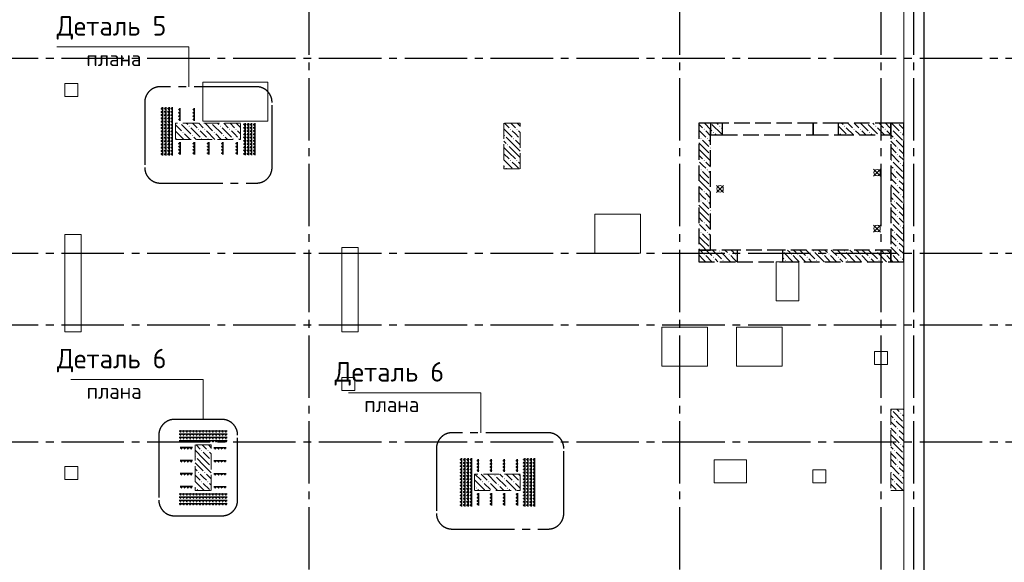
# Model space of a CAD drawing. Header units: millimetres. Extents: x 0 to 50400, y 0 to 35640.
# Tile 6 of 8: x 20068 to 35212, y 17507 to 25856. Entities that reach past the tile are written whole.
import ezdxf

# ---------------------------------------------------------------- set-up
doc = ezdxf.new("R2010")
doc.units = ezdxf.units.MM
doc.linetypes.add('______2', pattern=[324, 240, -84])
doc.linetypes.add('______5', pattern=[1320, 960, -120, 120, -120])
for name, color, linetype, lineweight in [('Standard', 7, 'Continuous', 25), ('ЖБ Перекрытие верхний уровень', 7, 'Continuous', 35), ('ЖБ Пилон', 7, 'Continuous', 35), ('ЖБ Стена верхний уровень', 7, 'Continuous', 35), ('Общий01', 7, 'Continuous', 13), ('Размерная линия_ общее', 7, 'Continuous', 13)]:
    doc.layers.add(name, color=color, linetype=linetype, lineweight=lineweight)
doc.layers.add('Вспомогательная арматура', color=7, linetype='Continuous', lineweight=18, true_color=0x656565)
doc.layers.add('Поперечная арматура', color=7, linetype='Continuous', lineweight=18, true_color=0x5a2814)
doc.layers.add('Оси', color=7, linetype='______5', true_color=0x656565)
doc.styles.add('ISOCPEUR', font='txt')

msp = doc.modelspace()

# ---------------------------------------------------------------- hatches: boundary and pattern name
at = {"layer": 'ЖБ Пилон', "linetype": 'Continuous', "lineweight": 18, "transparency": 33554687}
for points in [[(22536, 24262), (22532, 24257), (22527, 24262)], [(23016, 24262), (23012, 24257), (23007, 24262)], [(22572, 24121), (22580, 24129), (22587, 24121), (22580, 24113)], [(22668, 24217), (22676, 24225), (22683, 24217), (22676, 24210)], [(22716, 24073), (22724, 24081), (22731, 24073), (22724, 24065)], [(22812, 24169), (22820, 24177), (22827, 24169), (22820, 24161)], [(22908, 24169), (22916, 24177), (22923, 24169), (22916, 24161)], [(23052, 24121), (23060, 24129), (23067, 24121), (23060, 24113)], [(23148, 24217), (23156, 24225), (23163, 24217), (23156, 24210)], [(23196, 24073), (23204, 24081), (23211, 24073), (23204, 24065)], [(23292, 24169), (23300, 24177), (23307, 24169), (23300, 24161)], [(23388, 24169), (23396, 24177), (23403, 24169), (23396, 24161)], [(27516, 24073), (27524, 24081), (27531, 24073), (27524, 24065)], [(27612, 24169), (27620, 24177), (27627, 24169), (27620, 24161)], [(27708, 24169), (27716, 24177), (27723, 24169), (27716, 24161)], [(22476, 24025), (22484, 24033), (22491, 24025), (22484, 24017)], [(22860, 24025), (22868, 24033), (22875, 24025), (22868, 24017)], [(22956, 24025), (22964, 24033), (22971, 24025), (22964, 24017)], [(23340, 24025), (23348, 24033), (23355, 24025), (23348, 24017)], [(23436, 24025), (23444, 24033), (23451, 24025), (23444, 24017)], [(27564, 23929), (27572, 23937), (27579, 23929), (27572, 23921)], [(27660, 24025), (27668, 24033), (27675, 24025), (27668, 24017)], [(27756, 24025), (27764, 24033), (27765, 24032), (27765, 24019), (27764, 24017)], [(27612, 23689), (27620, 23697), (27627, 23689), (27620, 23681)], [(27708, 23689), (27716, 23697), (27723, 23689), (27716, 23681)], [(27516, 23593), (27524, 23601), (27531, 23593), (27524, 23585)], [(33468, 19849), (33476, 19857), (33483, 19849), (33476, 19841)], [(33468, 19849), (33476, 19857), (33483, 19849), (33476, 19841)], [(33516, 19705), (33524, 19713), (33531, 19705), (33524, 19697)], [(33516, 19705), (33524, 19713), (33531, 19705), (33524, 19697)], [(33612, 19801), (33620, 19809), (33627, 19801), (33620, 19793)], [(33612, 19801), (33620, 19809), (33627, 19801), (33620, 19793)], [(33564, 19561), (33572, 19569), (33579, 19561), (33572, 19553)], [(33564, 19561), (33572, 19569), (33579, 19561), (33572, 19553)], [(33660, 19657), (33665, 19662), (33665, 19652)], [(33660, 19657), (33665, 19662), (33665, 19652)], [(33564, 19465), (33572, 19473), (33579, 19465), (33572, 19457)], [(33564, 19465), (33572, 19473), (33579, 19465), (33572, 19457)], [(22860, 19225), (22868, 19233), (22875, 19225), (22868, 19217)], [(22956, 19225), (22964, 19233), (22971, 19225), (22964, 19217)], [(33468, 19369), (33476, 19377), (33483, 19369), (33476, 19361)], [(33468, 19369), (33476, 19377), (33483, 19369), (33476, 19361)], [(33516, 19225), (33524, 19233), (33531, 19225), (33524, 19217)], [(33516, 19225), (33524, 19233), (33531, 19225), (33524, 19217)], [(33612, 19321), (33620, 19329), (33627, 19321), (33620, 19313)], [(33612, 19321), (33620, 19329), (33627, 19321), (33620, 19313)], [(22765, 19131), (22772, 19137), (22779, 19129), (22772, 19121), (22765, 19128)], [(23004, 19081), (23012, 19089), (23015, 19086), (23015, 19077), (23012, 19073)], [(33564, 19081), (33572, 19089), (33579, 19081), (33572, 19073)], [(33564, 19081), (33572, 19089), (33579, 19081), (33572, 19073)], [(33660, 19177), (33665, 19182), (33665, 19172)], [(33660, 19177), (33665, 19182), (33665, 19172)], [(23004, 18985), (23012, 18993), (23015, 18990), (23015, 18981), (23012, 18977)], [(33564, 18985), (33572, 18993), (33579, 18985), (33572, 18977)], [(33564, 18985), (33572, 18993), (33579, 18985), (33572, 18977)], [(22812, 18889), (22820, 18897), (22827, 18889), (22820, 18881)], [(22908, 18889), (22916, 18897), (22923, 18889), (22916, 18881)], [(27372, 18841), (27380, 18849), (27387, 18841), (27380, 18833)], [(27516, 18793), (27524, 18801), (27531, 18793), (27524, 18785)], [(33468, 18889), (33476, 18897), (33483, 18889), (33476, 18881)], [(33468, 18889), (33476, 18897), (33483, 18889), (33476, 18881)], [(33612, 18841), (33620, 18849), (33627, 18841), (33620, 18833)], [(33612, 18841), (33620, 18849), (33627, 18841), (33620, 18833)], [(22765, 18651), (22772, 18657), (22779, 18649), (22772, 18641), (22765, 18648)], [(22860, 18745), (22868, 18753), (22875, 18745), (22868, 18737)], [(22956, 18745), (22964, 18753), (22971, 18745), (22964, 18737)], [(27084, 18649), (27092, 18657), (27099, 18649), (27092, 18641)], [(27180, 18745), (27188, 18753), (27195, 18745), (27188, 18737)], [(27276, 18745), (27284, 18753), (27291, 18745), (27284, 18737)], [(27420, 18697), (27428, 18705), (27435, 18697), (27428, 18689)], [(27564, 18649), (27572, 18657), (27579, 18649), (27572, 18641)], [(27660, 18745), (27668, 18753), (27675, 18745), (27668, 18737)], [(27756, 18745), (27764, 18753), (27765, 18752), (27765, 18739), (27764, 18737)], [(33516, 18745), (33524, 18753), (33531, 18745), (33524, 18737)], [(33516, 18745), (33524, 18753), (33531, 18745), (33524, 18737)], [(33660, 18697), (33665, 18702), (33665, 18692)], [(33660, 18697), (33665, 18702), (33665, 18692)]]:
    msp.add_hatch(color=7, dxfattribs=at).paths.add_polyline_path(points, flags=16)
at = {"layer": 'ЖБ Стена верхний уровень', "linetype": 'Continuous', "lineweight": 18, "transparency": 33554687}
for points in [[(30695, 24261), (30692, 24257), (30687, 24262), (30695, 24262)], [(30696, 24262), (30695, 24261), (30695, 24262)], [(33096, 24262), (33092, 24257), (33087, 24262)], [(33576, 24262), (33572, 24257), (33567, 24262)], [(30588, 24169), (30596, 24177), (30603, 24169), (30596, 24161)], [(30732, 24121), (30740, 24129), (30747, 24121), (30740, 24113)], [(30828, 24217), (30836, 24225), (30843, 24217), (30836, 24210)], [(32660, 24129), (32667, 24121), (32660, 24114)], [(32748, 24217), (32756, 24225), (32763, 24217), (32756, 24210)], [(32892, 24169), (32900, 24177), (32907, 24169), (32900, 24161)], [(32988, 24169), (32996, 24177), (33003, 24169), (32996, 24161)], [(33132, 24121), (33140, 24129), (33147, 24121), (33140, 24113)], [(33228, 24217), (33236, 24225), (33243, 24217), (33236, 24210)], [(33372, 24169), (33380, 24177), (33387, 24169), (33380, 24161)], [(33468, 24169), (33476, 24177), (33483, 24169), (33476, 24161)], [(33612, 24121), (33620, 24129), (33627, 24121), (33620, 24113)], [(30540, 24025), (30548, 24033), (30555, 24025), (30548, 24017)], [(30636, 24025), (30644, 24033), (30651, 24025), (30644, 24017)], [(33516, 24025), (33524, 24033), (33531, 24025), (33524, 24017)], [(33660, 23977), (33665, 23983), (33665, 23972)], [(30684, 23881), (30692, 23889), (30695, 23886), (30695, 23877), (30692, 23873)], [(30684, 23785), (30692, 23793), (30695, 23790), (30695, 23781), (30692, 23777)], [(33564, 23881), (33572, 23889), (33579, 23881), (33572, 23873)], [(33564, 23785), (33572, 23793), (33579, 23785), (33572, 23777)], [(30588, 23689), (30596, 23697), (30603, 23689), (30596, 23681)], [(33468, 23689), (33476, 23697), (33483, 23689), (33476, 23681)], [(33612, 23641), (33620, 23649), (33627, 23641), (33620, 23633)], [(30540, 23545), (30548, 23553), (30555, 23545), (30548, 23537)], [(30636, 23545), (30644, 23553), (30651, 23545), (30644, 23537)], [(33516, 23545), (33524, 23553), (33531, 23545), (33524, 23537)], [(33660, 23497), (33665, 23503), (33665, 23492)], [(30684, 23401), (30692, 23409), (30695, 23406), (30695, 23397), (30692, 23393)], [(33564, 23401), (33572, 23409), (33579, 23401), (33572, 23393)], [(30588, 23209), (30596, 23217), (30603, 23209), (30596, 23201)], [(30684, 23305), (30692, 23313), (30695, 23310), (30695, 23301), (30692, 23297)], [(33468, 23209), (33476, 23217), (33483, 23209), (33476, 23201)], [(33564, 23305), (33572, 23313), (33579, 23305), (33572, 23297)], [(30540, 23065), (30548, 23073), (30555, 23065), (30548, 23057)], [(30636, 23065), (30644, 23073), (30651, 23065), (30644, 23057)], [(33516, 23065), (33524, 23073), (33531, 23065), (33524, 23057)], [(33612, 23161), (33620, 23169), (33627, 23161), (33620, 23153)], [(33660, 23017), (33665, 23023), (33665, 23012)], [(30684, 22921), (30692, 22929), (30695, 22926), (30695, 22917), (30692, 22913)], [(33564, 22921), (33572, 22929), (33579, 22921), (33572, 22913)], [(30588, 22729), (30596, 22737), (30603, 22729), (30596, 22721)], [(30684, 22825), (30692, 22833), (30695, 22830), (30695, 22821), (30692, 22817)], [(33468, 22729), (33476, 22737), (33483, 22729), (33476, 22721)], [(33564, 22825), (33572, 22833), (33579, 22825), (33572, 22817)], [(30540, 22585), (30548, 22593), (30555, 22585), (30548, 22577)], [(30636, 22585), (30644, 22593), (30651, 22585), (30644, 22577)], [(33516, 22585), (33524, 22593), (33531, 22585), (33524, 22577)], [(33612, 22681), (33620, 22689), (33627, 22681), (33620, 22673)], [(30684, 22441), (30692, 22449), (30695, 22446), (30695, 22437), (30692, 22433)], [(33564, 22441), (33572, 22449), (33579, 22441), (33572, 22433)], [(33660, 22537), (33665, 22543), (33665, 22532)], [(30684, 22345), (30692, 22353), (30695, 22350), (30695, 22341), (30692, 22337)], [(30828, 22297), (30836, 22305), (30843, 22297), (30836, 22289)], [(32268, 22297), (32276, 22305), (32283, 22297), (32276, 22289)], [(32748, 22297), (32756, 22305), (32763, 22297), (32756, 22289)], [(33228, 22297), (33236, 22305), (33243, 22297), (33236, 22289)], [(33564, 22345), (33572, 22353), (33579, 22345), (33572, 22337)], [(30588, 22249), (30596, 22257), (30603, 22249), (30596, 22241)], [(30732, 22201), (30740, 22209), (30747, 22201), (30740, 22193)], [(30876, 22153), (30884, 22161), (30891, 22153), (30884, 22145)], [(30972, 22249), (30980, 22257), (30987, 22249), (30980, 22241)], [(31068, 22249), (31076, 22257), (31083, 22249), (31076, 22241)], [(31836, 22153), (31844, 22161), (31851, 22153), (31844, 22145)], [(31932, 22249), (31940, 22257), (31947, 22249), (31940, 22241)], [(32028, 22249), (32036, 22257), (32043, 22249), (32036, 22241)], [(32172, 22201), (32180, 22209), (32187, 22201), (32180, 22193)], [(32316, 22153), (32324, 22161), (32331, 22153), (32324, 22145)], [(32412, 22249), (32420, 22257), (32427, 22249), (32420, 22241)], [(32508, 22249), (32516, 22257), (32523, 22249), (32516, 22241)], [(32652, 22201), (32660, 22209), (32667, 22201), (32660, 22193)], [(32796, 22153), (32804, 22161), (32811, 22153), (32804, 22145)], [(32892, 22249), (32900, 22257), (32907, 22249), (32900, 22241)], [(32988, 22249), (32996, 22257), (33003, 22249), (32996, 22241)], [(33132, 22201), (33140, 22209), (33147, 22201), (33140, 22193)], [(33276, 22153), (33284, 22161), (33291, 22153), (33284, 22145)], [(33372, 22249), (33380, 22257), (33387, 22249), (33380, 22241)], [(33468, 22249), (33476, 22257), (33483, 22249), (33476, 22241)], [(33612, 22201), (33620, 22209), (33627, 22201), (33620, 22193)]]:
    msp.add_hatch(color=7, dxfattribs=at).paths.add_polyline_path(points, flags=16)

# ---------------------------------------------------------------- linework, layer by layer
at = {"layer": 'Standard', "color": 7, "linetype": '______5', "lineweight": -3, "transparency": 33554687}
for p, q in [((23710, 24824), (22231, 24824)), ((21991, 24584), (21991, 23582)), ((23950, 23582), (23950, 24584)), ((22231, 23342), (23710, 23342)), ((23180, 19705), (22448, 19705)), ((22208, 19465), (22208, 18463)), ((23420, 18463), (23420, 19465)), ((28197, 19500), (26718, 19500)), ((26478, 19260), (26478, 18259)), ((28437, 18259), (28437, 19260)), ((22448, 18223), (23180, 18223)), ((26718, 18019), (28197, 18019))]:
    msp.add_line(p, q, dxfattribs=at)
at = {"layer": 'Standard', "color": 254, "linetype": 'Continuous', "lineweight": -3, "true_color": 0xc4c4ff, "transparency": 33554687}
msp.add_lwpolyline([(8731, 10041), (33981, 10041), (33981, 32977), (8731, 32977), (8731, 10041)], dxfattribs=at)
at = {"layer": 'Standard', "color": 7, "linetype": '______5', "lineweight": -3, "transparency": 33554687}
for centre, start, end in [((22231, 24584), 90, 180), ((23710, 24584), 0, 90), ((22231, 23582), 180, 270), ((23710, 23582), 270, 0), ((22448, 19465), 90, 180), ((23180, 19465), 0, 90), ((26718, 19260), 90, 180), ((28197, 19260), 0, 90), ((22448, 18463), 180, 270), ((23180, 18463), 270, 0), ((26718, 18259), 180, 270), ((28197, 18259), 270, 0)]:
    msp.add_arc(centre, 240, start, end, dxfattribs=at)
at = {"layer": 'Вспомогательная арматура', "color": 7, "linetype": 'Continuous', "lineweight": 25, "transparency": 33554687}
for p, q in [((22265, 24508), (22265, 23766)), ((22265, 24508), (22265, 23766)), ((22315, 24508), (22315, 23766)), ((22315, 24508), (22315, 23766)), ((22365, 24508), (22365, 23766)), ((22365, 24508), (22365, 23766)), ((22415, 24508), (22415, 23766)), ((22415, 24508), (22415, 23766)), ((22535, 24301), (22535, 24493)), ((22535, 24301), (22535, 24493)), ((22755, 24301), (22755, 24493)), ((22755, 24301), (22755, 24493)), ((23535, 24263), (23535, 23771)), ((23535, 24263), (23535, 23771)), ((23585, 24263), (23585, 23771)), ((23585, 24263), (23585, 23771)), ((23635, 24263), (23635, 23771)), ((23635, 24263), (23635, 23771)), ((23685, 24263), (23685, 23771)), ((23685, 24263), (23685, 23771)), ((22535, 23973), (22535, 23781)), ((22535, 23973), (22535, 23781)), ((22755, 23973), (22755, 23781)), ((22755, 23973), (22755, 23781)), ((22975, 23973), (22975, 23781)), ((22975, 23973), (22975, 23781)), ((23195, 23973), (23195, 23781)), ((23195, 23973), (23195, 23781)), ((23415, 23973), (23415, 23781)), ((23415, 23973), (23415, 23781)), ((22519, 19532), (23261, 19532)), ((22519, 19532), (23261, 19532)), ((22519, 19482), (23261, 19482)), ((22519, 19482), (23261, 19482)), ((22519, 19432), (23261, 19432)), ((22519, 19432), (23261, 19432)), ((22519, 19382), (23261, 19382)), ((22519, 19382), (23261, 19382)), ((22726, 19272), (22534, 19272)), ((22726, 19272), (22534, 19272)), ((23054, 19272), (23246, 19272)), ((23054, 19272), (23246, 19272)), ((26865, 19108), (26865, 18366)), ((26865, 19108), (26865, 18366)), ((26915, 19108), (26915, 18366)), ((26915, 19108), (26915, 18366)), ((26965, 19108), (26965, 18366)), ((26965, 19108), (26965, 18366)), ((27015, 19108), (27015, 18366)), ((27015, 19108), (27015, 18366)), ((27125, 18901), (27125, 19093)), ((27125, 18901), (27125, 19093)), ((27325, 18901), (27325, 19093)), ((27325, 18901), (27325, 19093)), ((27525, 18901), (27525, 19093)), ((27525, 18901), (27525, 19093)), ((27725, 18901), (27725, 19093)), ((27725, 18901), (27725, 19093)), ((27835, 19108), (27835, 18366)), ((27835, 19108), (27835, 18366)), ((27885, 19108), (27885, 18366)), ((27885, 19108), (27885, 18366)), ((27935, 19108), (27935, 18366)), ((27935, 19108), (27935, 18366)), ((27985, 19108), (27985, 18366)), ((27985, 19108), (27985, 18366)), ((22726, 19072), (22534, 19072)), ((22726, 19072), (22534, 19072)), ((23054, 19072), (23246, 19072)), ((23054, 19072), (23246, 19072)), ((22726, 18872), (22534, 18872)), ((22726, 18872), (22534, 18872)), ((23054, 18872), (23246, 18872)), ((23054, 18872), (23246, 18872)), ((22726, 18672), (22534, 18672)), ((22726, 18672), (22534, 18672)), ((23054, 18672), (23246, 18672)), ((23054, 18672), (23246, 18672)), ((22519, 18562), (23261, 18562)), ((22519, 18562), (23261, 18562)), ((22519, 18512), (23261, 18512)), ((22519, 18512), (23261, 18512)), ((27125, 18573), (27125, 18381)), ((27125, 18573), (27125, 18381)), ((27325, 18573), (27325, 18381)), ((27325, 18573), (27325, 18381)), ((27525, 18573), (27525, 18381)), ((27525, 18573), (27525, 18381)), ((27725, 18573), (27725, 18381)), ((27725, 18573), (27725, 18381)), ((22519, 18462), (23261, 18462)), ((22519, 18462), (23261, 18462)), ((22519, 18412), (23261, 18412)), ((22519, 18412), (23261, 18412))]:
    msp.add_line(p, q, dxfattribs=at)
at = {"layer": 'ЖБ Перекрытие верхний уровень', "color": 7, "linetype": 'Continuous', "lineweight": 18, "transparency": 33554687}
for p, q in [((33665, 22312), (33665, 32612)), ((20964, 24872), (20764, 24872)), ((20764, 24872), (20764, 24672)), ((20964, 24672), (20964, 24872)), ((23885, 24892), (22885, 24892)), ((22885, 24892), (22885, 24292)), ((23885, 24292), (23885, 24892)), ((20764, 24672), (20964, 24672)), ((22885, 24292), (23885, 24292)), ((29616, 22864), (28916, 22864)), ((28916, 22864), (28916, 22264)), ((29616, 22264), (29616, 22864)), ((21014, 22552), (20764, 22552)), ((20764, 22552), (20764, 21052)), ((21014, 21052), (21014, 22552)), ((25275, 22352), (25025, 22352)), ((25025, 22352), (25025, 21052)), ((25275, 21052), (25275, 22352)), ((28916, 22264), (29616, 22264)), ((33665, 10312), (33665, 22312)), ((32052, 22132), (31702, 22132)), ((31702, 22132), (31702, 21532)), ((32052, 21532), (32052, 22132)), ((31702, 21532), (32052, 21532)), ((20764, 21052), (21014, 21052)), ((25025, 21052), (25275, 21052)), ((30645, 21124), (29945, 21124)), ((29945, 21124), (29945, 20524)), ((30645, 20524), (30645, 21124)), ((31795, 21124), (31095, 21124)), ((31095, 21124), (31095, 20524)), ((31795, 20524), (31795, 21124)), ((33415, 20752), (33215, 20752)), ((33215, 20752), (33215, 20552)), ((33415, 20552), (33415, 20752)), ((29945, 20524), (30645, 20524)), ((31095, 20524), (31795, 20524)), ((33215, 20552), (33415, 20552)), ((25225, 20352), (25025, 20352)), ((25025, 20352), (25025, 20152)), ((25225, 20152), (25225, 20352)), ((25025, 20152), (25225, 20152)), ((31249, 19082), (30749, 19082)), ((30749, 19082), (30749, 18732)), ((31249, 18732), (31249, 19082)), ((20964, 18982), (20764, 18982)), ((20764, 18982), (20764, 18782)), ((20964, 18782), (20964, 18982)), ((32465, 18932), (32265, 18932)), ((32265, 18932), (32265, 18732)), ((32465, 18732), (32465, 18932)), ((20764, 18782), (20964, 18782)), ((30749, 18732), (31249, 18732)), ((32265, 18732), (32465, 18732))]:
    msp.add_line(p, q, dxfattribs=at)
at = {"layer": 'ЖБ Пилон', "color": 253, "linetype": '______2', "lineweight": 13, "true_color": 0xa0a0a0, "transparency": 33554687}
for p, q in [((23465, 24262), (22465, 24262)), ((22465, 24262), (22465, 24012)), ((23465, 24012), (23465, 24262)), ((27765, 24262), (27515, 24262)), ((27515, 24262), (27515, 23562)), ((27765, 23562), (27765, 24262)), ((22465, 24012), (23465, 24012)), ((27515, 23562), (27765, 23562)), ((33665, 19862), (33465, 19862)), ((33465, 19862), (33465, 18612)), ((33665, 19862), (33465, 19862)), ((33465, 19862), (33465, 18612)), ((33665, 18612), (33665, 19862)), ((33665, 18612), (33665, 19862)), ((23015, 19312), (22765, 19312)), ((22765, 19312), (22765, 18612)), ((23015, 18612), (23015, 19312)), ((27765, 18862), (27065, 18862)), ((27065, 18862), (27065, 18612)), ((27765, 18612), (27765, 18862)), ((22765, 18612), (23015, 18612)), ((27065, 18612), (27765, 18612)), ((33465, 18612), (33665, 18612)), ((33465, 18612), (33665, 18612))]:
    msp.add_line(p, q, dxfattribs=at)
at = {"layer": 'ЖБ Пилон', "color": 9, "linetype": 'Continuous', "lineweight": 18, "true_color": 0xc7c7c7, "transparency": 33554687}
for p, q in [((22465, 24236), (22556, 24145)), ((22556, 24241), (22700, 24097)), ((22652, 24241), (22630, 24262)), ((22726, 24262), (22796, 24193)), ((22823, 24262), (22892, 24193)), ((22919, 24262), (23036, 24145)), ((23036, 24241), (23180, 24097)), ((23132, 24241), (23110, 24262)), ((23206, 24262), (23276, 24193)), ((23303, 24262), (23372, 24193)), ((23399, 24262), (23465, 24196)), ((27526, 24262), (27596, 24193)), ((27622, 24262), (27692, 24193)), ((27719, 24262), (27765, 24216)), ((22465, 24140), (22592, 24012)), ((22604, 24097), (22688, 24012)), ((22700, 24193), (22844, 24049)), ((22892, 24097), (22844, 24145)), ((22940, 24049), (22892, 24097)), ((22940, 24145), (23072, 24012)), ((23084, 24097), (23168, 24012)), ((23180, 24193), (23324, 24049)), ((23372, 24097), (23324, 24145)), ((23420, 24049), (23372, 24097)), ((23420, 24145), (23465, 24100)), ((27515, 24178), (27644, 24049)), ((27692, 24097), (27644, 24145)), ((27740, 24049), (27692, 24097)), ((27740, 24145), (27765, 24120)), ((22785, 24012), (22748, 24049)), ((23265, 24012), (23228, 24049)), ((27515, 23986), (27548, 23953)), ((27692, 23905), (27548, 24049)), ((27692, 24001), (27765, 23928)), ((27596, 23809), (27515, 23890)), ((27515, 23794), (27596, 23713)), ((27596, 23905), (27692, 23809)), ((27596, 23809), (27692, 23713)), ((27692, 23905), (27765, 23832)), ((27692, 23809), (27765, 23736)), ((27515, 23698), (27644, 23569)), ((27692, 23617), (27644, 23665)), ((27740, 23665), (27765, 23640)), ((27554, 23562), (27548, 23569)), ((27740, 23569), (27692, 23617)), ((33558, 19862), (33596, 19825)), ((33558, 19862), (33596, 19825)), ((33654, 19862), (33665, 19852)), ((33654, 19862), (33665, 19852)), ((33500, 19729), (33465, 19764)), ((33500, 19729), (33465, 19764)), ((33500, 19825), (33644, 19681)), ((33500, 19825), (33644, 19681)), ((33644, 19777), (33665, 19756)), ((33644, 19777), (33665, 19756)), ((33465, 19668), (33548, 19585)), ((33465, 19668), (33548, 19585)), ((33465, 19572), (33548, 19489)), ((33465, 19572), (33548, 19489)), ((33548, 19681), (33665, 19564)), ((33548, 19681), (33665, 19564)), ((33644, 19489), (33596, 19537)), ((33644, 19489), (33596, 19537)), ((33465, 19476), (33596, 19345)), ((33465, 19476), (33596, 19345)), ((33596, 19441), (33665, 19372)), ((33596, 19441), (33665, 19372)), ((33665, 19468), (33644, 19489)), ((33665, 19468), (33644, 19489)), ((22780, 19312), (22844, 19249)), ((22892, 19297), (22876, 19312)), ((22940, 19249), (22892, 19297)), ((22972, 19312), (23015, 19270)), ((33500, 19249), (33465, 19284)), ((33500, 19249), (33465, 19284)), ((33500, 19345), (33644, 19201)), ((33500, 19345), (33644, 19201)), ((33644, 19297), (33665, 19276)), ((33644, 19297), (33665, 19276)), ((22892, 19105), (22765, 19232)), ((22796, 19105), (22892, 19009)), ((22892, 19201), (22988, 19105)), ((22892, 19105), (22988, 19009)), ((22988, 19201), (23015, 19174)), ((33465, 19188), (33548, 19105)), ((33465, 19188), (33548, 19105)), ((33465, 19092), (33548, 19009)), ((33465, 19092), (33548, 19009)), ((33548, 19201), (33665, 19084)), ((33548, 19201), (33665, 19084)), ((22796, 19009), (22765, 19040)), ((22765, 18944), (22796, 18913)), ((22796, 19009), (22892, 18913)), ((22892, 19009), (23015, 18886)), ((33465, 18996), (33596, 18865)), ((33465, 18996), (33596, 18865)), ((33644, 19009), (33596, 19057)), ((33644, 19009), (33596, 19057)), ((33596, 18961), (33665, 18892)), ((33596, 18961), (33665, 18892)), ((33665, 18988), (33644, 19009)), ((33665, 18988), (33644, 19009)), ((22765, 18848), (22844, 18769)), ((22892, 18817), (22844, 18865)), ((22940, 18769), (22892, 18817)), ((22940, 18865), (23015, 18790)), ((27070, 18862), (27164, 18769)), ((27212, 18817), (27166, 18862)), ((27260, 18769), (27212, 18817)), ((27262, 18862), (27404, 18721)), ((27404, 18817), (27548, 18673)), ((27454, 18862), (27500, 18817)), ((27550, 18862), (27644, 18769)), ((27692, 18817), (27646, 18862)), ((27740, 18769), (27692, 18817)), ((27742, 18862), (27765, 18840)), ((33500, 18769), (33465, 18804)), ((33500, 18769), (33465, 18804)), ((33500, 18865), (33644, 18721)), ((33500, 18865), (33644, 18721)), ((33644, 18817), (33665, 18796)), ((33644, 18817), (33665, 18796)), ((22892, 18625), (22765, 18752)), ((22892, 18721), (22988, 18625)), ((22988, 18721), (23015, 18694)), ((27065, 18676), (27068, 18673)), ((27212, 18625), (27068, 18769)), ((27212, 18721), (27308, 18625)), ((27308, 18721), (27417, 18612)), ((27512, 18612), (27452, 18673)), ((27692, 18625), (27548, 18769)), ((27692, 18721), (27765, 18648)), ((33465, 18708), (33548, 18625)), ((33465, 18708), (33548, 18625)), ((33548, 18721), (33657, 18612)), ((33548, 18721), (33657, 18612)), ((22796, 18625), (22808, 18612)), ((22892, 18625), (22904, 18612)), ((27116, 18625), (27128, 18612)), ((27212, 18625), (27224, 18612)), ((27596, 18625), (27608, 18612)), ((27692, 18625), (27704, 18612))]:
    msp.add_line(p, q, dxfattribs=at)
at = {"layer": 'ЖБ Стена верхний уровень', "color": 251, "linetype": '______2', "lineweight": -3, "true_color": 0x656565, "transparency": 33554687}
for p, q in [((30515, 24262), (30515, 22312)), ((30695, 24262), (30515, 24262)), ((30870, 24262), (30695, 24262)), ((30695, 24262), (30695, 24082)), ((30695, 22312), (30695, 24262)), ((32270, 24262), (30870, 24262)), ((32660, 24262), (32270, 24262)), ((33465, 24262), (32660, 24262)), ((33465, 24082), (33465, 24262)), ((33665, 24262), (33465, 24262)), ((33465, 24262), (33465, 22132)), ((33665, 22132), (33665, 24262)), ((30695, 24082), (30870, 24082)), ((30870, 24082), (32270, 24082)), ((32270, 24082), (32660, 24082)), ((32660, 24082), (33465, 24082)), ((30515, 22312), (30695, 22312)), ((31105, 22312), (30515, 22312)), ((30515, 22312), (30515, 22132)), ((31805, 22312), (31105, 22312)), ((33465, 22312), (31805, 22312)), ((33465, 22132), (33465, 22312)), ((30515, 22132), (31105, 22132)), ((31105, 22132), (31805, 22132)), ((31805, 22132), (33465, 22132)), ((33465, 22132), (33665, 22132))]:
    msp.add_line(p, q, dxfattribs=at)
at = {"layer": 'ЖБ Стена верхний уровень', "color": 9, "linetype": 'Continuous', "lineweight": 18, "true_color": 0xc7c7c7, "transparency": 33554687}
for p, q in [((30515, 24250), (30572, 24193)), ((30599, 24262), (30695, 24166)), ((30716, 24241), (30860, 24097)), ((33116, 24241), (33260, 24097)), ((33479, 24262), (33596, 24145)), ((33596, 24241), (33665, 24172)), ((30572, 24097), (30524, 24145)), ((30620, 24049), (30572, 24097)), ((30620, 24145), (30695, 24070)), ((30695, 24166), (30716, 24145)), ((30764, 24097), (30778, 24082)), ((30860, 24193), (30870, 24183)), ((32660, 24217), (32780, 24097)), ((32684, 24097), (32698, 24082)), ((32780, 24193), (32890, 24082)), ((32972, 24097), (32924, 24145)), ((32986, 24082), (32972, 24097)), ((33020, 24145), (33082, 24082)), ((33164, 24097), (33178, 24082)), ((33260, 24193), (33370, 24082)), ((33452, 24097), (33404, 24145)), ((33465, 24084), (33452, 24097)), ((33500, 24049), (33465, 24084)), ((33500, 24145), (33644, 24001)), ((33644, 24097), (33665, 24076)), ((30515, 24058), (30524, 24049)), ((30572, 23905), (30515, 23962)), ((30572, 24001), (30668, 23905)), ((30668, 24001), (30695, 23974)), ((33465, 23988), (33548, 23905)), ((33548, 24001), (33665, 23884)), ((30515, 23866), (30572, 23809)), ((30572, 23905), (30668, 23809)), ((30572, 23809), (30695, 23686)), ((33465, 23892), (33548, 23809)), ((33465, 23796), (33596, 23665)), ((33644, 23809), (33596, 23857)), ((33665, 23788), (33644, 23809)), ((30515, 23770), (30572, 23713)), ((30572, 23617), (30524, 23665)), ((30620, 23665), (30695, 23590)), ((33500, 23665), (33644, 23521)), ((33596, 23761), (33665, 23692)), ((30515, 23578), (30524, 23569)), ((30572, 23425), (30515, 23482)), ((30620, 23569), (30572, 23617)), ((30572, 23521), (30668, 23425)), ((30668, 23521), (30695, 23494)), ((33500, 23569), (33465, 23604)), ((33465, 23508), (33548, 23425)), ((33548, 23521), (33665, 23404)), ((33644, 23617), (33665, 23596)), ((30515, 23386), (30572, 23329)), ((30572, 23425), (30668, 23329)), ((30572, 23329), (30695, 23206)), ((33465, 23412), (33548, 23329)), ((33644, 23329), (33596, 23377)), ((33665, 23308), (33644, 23329)), ((30515, 23290), (30572, 23233)), ((30572, 23137), (30524, 23185)), ((30620, 23185), (30695, 23110)), ((33465, 23316), (33596, 23185)), ((33500, 23185), (33644, 23041)), ((33596, 23281), (33665, 23212)), ((30515, 23098), (30524, 23089)), ((30620, 23089), (30572, 23137)), ((30572, 23041), (30668, 22945)), ((30668, 23041), (30695, 23014)), ((33500, 23089), (33465, 23124)), ((33465, 23028), (33548, 22945)), ((33548, 23041), (33665, 22924)), ((33644, 23137), (33665, 23116)), ((30572, 22945), (30515, 23002)), ((30515, 22906), (30572, 22849)), ((30572, 22945), (30668, 22849)), ((33465, 22932), (33548, 22849)), ((33644, 22849), (33596, 22897)), ((30515, 22810), (30572, 22753)), ((30572, 22849), (30695, 22726)), ((33465, 22836), (33596, 22705)), ((33596, 22801), (33665, 22732)), ((33665, 22828), (33644, 22849)), ((30515, 22618), (30524, 22609)), ((30572, 22657), (30524, 22705)), ((30620, 22609), (30572, 22657)), ((30620, 22705), (30695, 22630)), ((33500, 22609), (33465, 22644)), ((33500, 22705), (33644, 22561)), ((33644, 22657), (33665, 22636)), ((30572, 22465), (30515, 22522)), ((30515, 22426), (30572, 22369)), ((30572, 22561), (30668, 22465)), ((30572, 22465), (30668, 22369)), ((30668, 22561), (30695, 22534)), ((33465, 22548), (33548, 22465)), ((33465, 22452), (33548, 22369)), ((33548, 22561), (33665, 22444)), ((33644, 22369), (33596, 22417)), ((30515, 22330), (30532, 22312)), ((30532, 22312), (30572, 22273)), ((30572, 22369), (30628, 22312)), ((30628, 22312), (30716, 22225)), ((30724, 22312), (30860, 22177)), ((30916, 22312), (30956, 22273)), ((31012, 22312), (31052, 22273)), ((31820, 22273), (31960, 22132)), ((31876, 22312), (31916, 22273)), ((31972, 22312), (32012, 22273)), ((32068, 22312), (32156, 22225)), ((32164, 22312), (32300, 22177)), ((32300, 22273), (32440, 22132)), ((32356, 22312), (32396, 22273)), ((32452, 22312), (32492, 22273)), ((32548, 22312), (32636, 22225)), ((32644, 22312), (32780, 22177)), ((32780, 22273), (32920, 22132)), ((32836, 22312), (32876, 22273)), ((32932, 22312), (32972, 22273)), ((33028, 22312), (33116, 22225)), ((33124, 22312), (33260, 22177)), ((33260, 22273), (33400, 22132)), ((33316, 22312), (33356, 22273)), ((33412, 22312), (33452, 22273)), ((33465, 22356), (33596, 22225)), ((33596, 22321), (33665, 22252)), ((33665, 22348), (33644, 22369)), ((30572, 22177), (30524, 22225)), ((31052, 22177), (31004, 22225)), ((31100, 22225), (31105, 22220)), ((31805, 22192), (31820, 22177)), ((32012, 22177), (31964, 22225)), ((32056, 22132), (32012, 22177)), ((32060, 22225), (32152, 22132)), ((32204, 22177), (32248, 22132)), ((32492, 22177), (32444, 22225)), ((32536, 22132), (32492, 22177)), ((32540, 22225), (32632, 22132)), ((32684, 22177), (32728, 22132)), ((32972, 22177), (32924, 22225)), ((33016, 22132), (32972, 22177)), ((33020, 22225), (33112, 22132)), ((33164, 22177), (33208, 22132)), ((33452, 22177), (33404, 22225)), ((33465, 22164), (33452, 22177)), ((33496, 22132), (33465, 22164)), ((33500, 22225), (33592, 22132)), ((33644, 22177), (33665, 22156))]:
    msp.add_line(p, q, dxfattribs=at)
at = {"layer": 'ЖБ Стена верхний уровень', "color": 7, "linetype": 'Continuous', "lineweight": 25, "transparency": 33554687}
for p, q in [((30870, 24262), (30870, 24082)), ((32270, 24082), (32270, 24262)), ((32270, 24262), (32270, 24082)), ((32660, 24082), (32660, 24262)), ((31105, 22312), (31105, 22132)), ((31805, 22132), (31805, 22312))]:
    msp.add_line(p, q, dxfattribs=at)
at = {"layer": 'ЖБ Стена верхний уровень', "color": 9, "linetype": 'Continuous', "lineweight": 18, "true_color": 0xc7c7c7, "transparency": 33554687}
for points in [[(30812, 24241), (30790, 24262), (30790, 24262)], [(32732, 24241), (32710, 24262), (32710, 24262)], [(32806, 24262), (32806, 24262), (32876, 24193)], [(32902, 24262), (32902, 24262), (32972, 24193)], [(32999, 24262), (32999, 24262), (33116, 24145)], [(33212, 24241), (33190, 24262), (33190, 24262)], [(33286, 24262), (33286, 24262), (33356, 24193)], [(33382, 24262), (33382, 24262), (33452, 24193)], [(30860, 22273), (31000, 22132), (31000, 22132)], [(30515, 22138), (30520, 22132), (30520, 22132)], [(30616, 22132), (30616, 22132), (30572, 22177)], [(30620, 22225), (30712, 22132), (30712, 22132)], [(30764, 22177), (30808, 22132), (30808, 22132)], [(31096, 22132), (31096, 22132), (31052, 22177)]]:
    msp.add_lwpolyline(points, dxfattribs=at)
at = {"layer": 'Общий01', "color": 7, "linetype": 'Continuous', "lineweight": 13, "transparency": 33554687}
for points in [[(20638, 25440), (22671, 25440), (22671, 24824)], [(20855, 20321), (22888, 20321), (22888, 19705)], [(25126, 20117), (27159, 20117), (27159, 19500)]]:
    msp.add_lwpolyline(points, dxfattribs=at)
at = {"layer": 'Оси', "color": 8, "linetype": '______5', "lineweight": -3, "transparency": 33554687}
for p, q in [((24515, 32877), (24515, 8527)), ((30215, 32877), (30215, 8527)), ((33315, 32877), (33315, 8527)), ((33815, 32877), (33815, 8527)), ((8831, 25262), (42963, 25262)), ((8831, 22262), (42963, 22262)), ((8831, 21162), (42963, 21162)), ((8831, 19362), (42963, 19362))]:
    msp.add_line(p, q, dxfattribs=at)
at = {"layer": 'Поперечная арматура', "color": 7, "linetype": 'Continuous', "lineweight": 50, "transparency": 33554687}
for centre in [(22255, 24487), (22255, 24437), (22255, 24387), (22305, 24487), (22305, 24437), (22305, 24387), (22355, 24487), (22355, 24437), (22355, 24387), (22405, 24487), (22405, 24437), (22405, 24387), (22525, 24472), (22525, 24422), (22745, 24472), (22745, 24422), (22255, 24337), (22255, 24287), (22255, 24237), (22305, 24337), (22305, 24287), (22305, 24237), (22355, 24337), (22355, 24287), (22355, 24237), (22405, 24337), (22405, 24287), (22405, 24237), (22525, 24372), (22525, 24322), (22745, 24372), (22745, 24322), (23525, 24242), (23575, 24242), (23625, 24242), (23675, 24242), (22255, 24187), (22255, 24137), (22255, 24087), (22305, 24187), (22305, 24137), (22305, 24087), (22355, 24187), (22355, 24137), (22355, 24087), (22405, 24187), (22405, 24137), (22405, 24087), (23525, 24192), (23525, 24142), (23525, 24092), (23575, 24192), (23575, 24142), (23575, 24092), (23625, 24192), (23625, 24142), (23625, 24092), (23675, 24192), (23675, 24142), (23675, 24092), (22255, 24037), (22255, 23987), (22255, 23937), (22305, 24037), (22305, 23987), (22305, 23937), (22355, 24037), (22355, 23987), (22355, 23937), (22405, 24037), (22405, 23987), (22405, 23937), (22525, 23952), (22745, 23952), (22965, 23952), (23185, 23952), (23405, 23952), (23525, 24042), (23525, 23992), (23525, 23942), (23575, 24042), (23575, 23992), (23575, 23942), (23625, 24042), (23625, 23992), (23625, 23942), (23675, 24042), (23675, 23992), (23675, 23942), (22255, 23887), (22255, 23837), (22255, 23787), (22305, 23887), (22305, 23837), (22305, 23787), (22355, 23887), (22355, 23837), (22355, 23787), (22405, 23887), (22405, 23837), (22405, 23787), (22525, 23902), (22525, 23852), (22525, 23802), (22745, 23902), (22745, 23852), (22745, 23802), (22965, 23902), (22965, 23852), (22965, 23802), (23185, 23902), (23185, 23852), (23185, 23802), (23405, 23902), (23405, 23852), (23405, 23802), (23525, 23892), (23525, 23842), (23525, 23792), (23575, 23892), (23575, 23842), (23575, 23792), (23625, 23892), (23625, 23842), (23625, 23792), (23675, 23892), (23675, 23842), (23675, 23792), (22540, 19522), (22540, 19472), (22540, 19422), (22590, 19522), (22590, 19472), (22590, 19422), (22640, 19522), (22640, 19472), (22640, 19422), (22690, 19522), (22690, 19472), (22690, 19422), (22740, 19522), (22740, 19472), (22740, 19422), (22790, 19522), (22790, 19472), (22790, 19422), (22840, 19522), (22840, 19472), (22840, 19422), (22890, 19522), (22890, 19472), (22890, 19422), (22940, 19522), (22940, 19472), (22940, 19422), (22990, 19522), (22990, 19472), (22990, 19422), (23040, 19522), (23040, 19472), (23040, 19422), (23090, 19522), (23090, 19472), (23090, 19422), (23140, 19522), (23140, 19472), (23140, 19422), (23190, 19522), (23190, 19472), (23190, 19422), (23240, 19522), (23240, 19472), (23240, 19422), (22540, 19372), (22555, 19262), (22590, 19372), (22605, 19262), (22640, 19372), (22655, 19262), (22690, 19372), (22705, 19262), (22740, 19372), (22790, 19372), (22840, 19372), (22890, 19372), (22940, 19372), (22990, 19372), (23040, 19372), (23075, 19262), (23090, 19372), (23125, 19262), (23140, 19372), (23175, 19262), (23190, 19372), (23225, 19262), (23240, 19372), (26855, 19087), (26905, 19087), (26955, 19087), (27005, 19087), (27825, 19087), (27875, 19087), (27925, 19087), (27975, 19087), (22555, 19062), (22605, 19062), (22655, 19062), (22705, 19062), (23075, 19062), (23125, 19062), (23175, 19062), (23225, 19062), (26855, 19037), (26855, 18987), (26855, 18937), (26905, 19037), (26905, 18987), (26905, 18937), (26955, 19037), (26955, 18987), (26955, 18937), (27005, 19037), (27005, 18987), (27005, 18937), (27115, 19072), (27115, 19022), (27115, 18972), (27315, 19072), (27315, 19022), (27315, 18972), (27515, 19072), (27515, 19022), (27515, 18972), (27715, 19072), (27715, 19022), (27715, 18972), (27825, 19037), (27825, 18987), (27825, 18937), (27875, 19037), (27875, 18987), (27875, 18937), (27925, 19037), (27925, 18987), (27925, 18937), (27975, 19037), (27975, 18987), (27975, 18937), (22555, 18862), (22605, 18862), (22655, 18862), (22705, 18862), (23075, 18862), (23125, 18862), (23175, 18862), (23225, 18862), (26855, 18887), (26855, 18837), (26855, 18787), (26905, 18887), (26905, 18837), (26905, 18787), (26955, 18887), (26955, 18837), (26955, 18787), (27005, 18887), (27005, 18837), (27005, 18787), (27115, 18922), (27315, 18922), (27515, 18922), (27715, 18922), (27825, 18887), (27825, 18837), (27825, 18787), (27875, 18887), (27875, 18837), (27875, 18787), (27925, 18887), (27925, 18837), (27925, 18787), (27975, 18887), (27975, 18837), (27975, 18787), (22555, 18662), (22605, 18662), (22655, 18662), (22705, 18662), (23075, 18662), (23125, 18662), (23175, 18662), (23225, 18662), (26855, 18737), (26855, 18687), (26855, 18637), (26905, 18737), (26905, 18687), (26905, 18637), (26955, 18737), (26955, 18687), (26955, 18637), (27005, 18737), (27005, 18687), (27005, 18637), (27825, 18737), (27825, 18687), (27825, 18637), (27875, 18737), (27875, 18687), (27875, 18637), (27925, 18737), (27925, 18687), (27925, 18637), (27975, 18737), (27975, 18687), (27975, 18637), (22540, 18552), (22540, 18502), (22590, 18552), (22590, 18502), (22640, 18552), (22640, 18502), (22690, 18552), (22690, 18502), (22740, 18552), (22740, 18502), (22790, 18552), (22790, 18502), (22840, 18552), (22840, 18502), (22890, 18552), (22890, 18502), (22940, 18552), (22940, 18502), (22990, 18552), (22990, 18502), (23040, 18552), (23040, 18502), (23090, 18552), (23090, 18502), (23140, 18552), (23140, 18502), (23190, 18552), (23190, 18502), (23240, 18552), (23240, 18502), (26855, 18587), (26855, 18537), (26855, 18487), (26905, 18587), (26905, 18537), (26905, 18487), (26955, 18587), (26955, 18537), (26955, 18487), (27005, 18587), (27005, 18537), (27005, 18487), (27115, 18552), (27115, 18502), (27315, 18552), (27315, 18502), (27515, 18552), (27515, 18502), (27715, 18552), (27715, 18502), (27825, 18587), (27825, 18537), (27825, 18487), (27875, 18587), (27875, 18537), (27875, 18487), (27925, 18587), (27925, 18537), (27925, 18487), (27975, 18587), (27975, 18537), (27975, 18487), (22540, 18452), (22540, 18402), (22590, 18452), (22590, 18402), (22640, 18452), (22640, 18402), (22690, 18452), (22690, 18402), (22740, 18452), (22740, 18402), (22790, 18452), (22790, 18402), (22840, 18452), (22840, 18402), (22890, 18452), (22890, 18402), (22940, 18452), (22940, 18402), (22990, 18452), (22990, 18402), (23040, 18452), (23040, 18402), (23090, 18452), (23090, 18402), (23140, 18452), (23140, 18402), (23190, 18452), (23190, 18402), (23240, 18452), (23240, 18402), (26855, 18437), (26855, 18387), (26905, 18437), (26905, 18387), (26955, 18437), (26955, 18387), (27005, 18437), (27005, 18387), (27115, 18452), (27115, 18402), (27315, 18452), (27315, 18402), (27515, 18452), (27515, 18402), (27715, 18452), (27715, 18402), (27825, 18437), (27825, 18387), (27875, 18437), (27875, 18387), (27925, 18437), (27925, 18387), (27975, 18437), (27975, 18387)]:
    msp.add_circle(centre, 4, dxfattribs=at)
at = {"layer": 'Размерная линия_ общее', "color": 7, "linetype": 'Continuous', "lineweight": 18, "transparency": 33554687}
for p, q in [((33202, 23555), (33308, 23449)), ((33202, 23449), (33308, 23555)), ((30787, 23305), (30893, 23199)), ((30787, 23199), (30893, 23305)), ((33202, 22695), (33308, 22589)), ((33202, 22589), (33308, 22695))]:
    msp.add_line(p, q, dxfattribs=at)
for centre in [(33255, 23502), (30840, 23252), (33255, 22642)]:
    msp.add_circle(centre, 50, dxfattribs=at)

# ---------------------------------------------------------------- texts
at = {"layer": 'Общий01', "color": 7, "linetype": 'Continuous', "lineweight": 25, "transparency": 33554687, "attachment_point": 7, "style": 'ISOCPEUR'}
for s, insert, char_height, width in [('\\W0.97;Деталь 5', (20638, 25549), 300, 1944.27), ('\\W0.95;плана', (21093, 25141), 240, 1001.2), ('\\W0.97;Деталь 6', (20641, 20430), 300, 1944.27), ('\\W0.97;Деталь 6', (24911, 20226), 300, 1944.25), ('\\W0.95;плана', (21096, 20022), 240, 1001.19), ('\\W0.95;плана', (25366, 19818), 240, 1001.19)]:
    msp.add_mtext(s, dxfattribs=dict(at, insert=insert, char_height=char_height, width=width))

doc.saveas('drawing.dxf')
